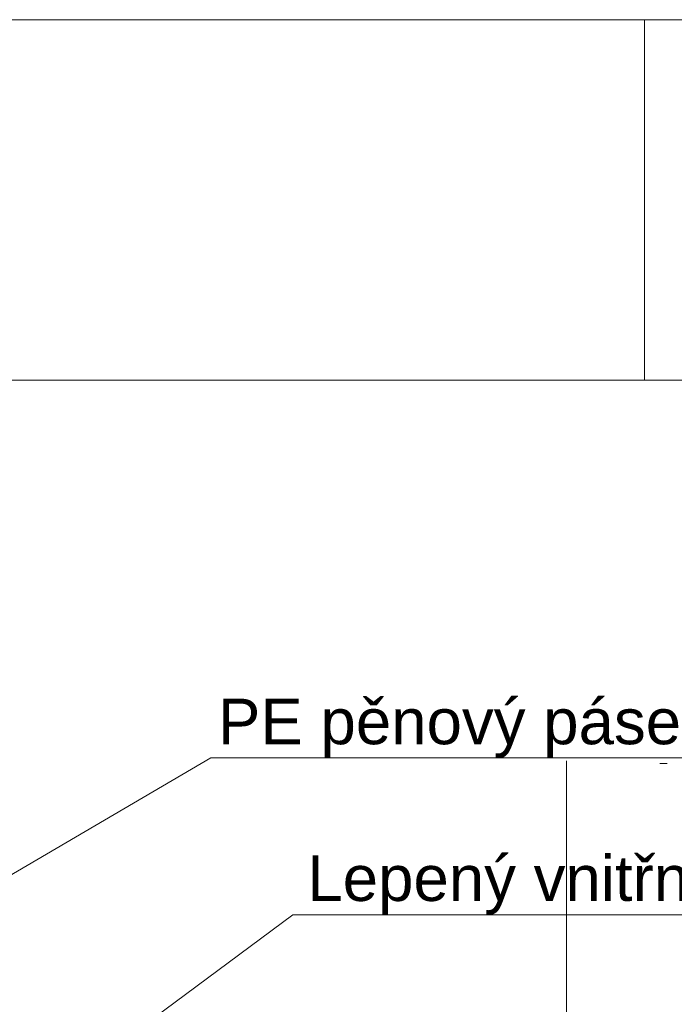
# Model space of a CAD drawing. Header units: millimetres. Extents: x -456324 to -444643, y 41194 to 44766.
# Tile 22 of 23: x -445067 to -444888, y 42923 to 43193. Entities that reach past the tile are written whole.
import ezdxf

# ---------------------------------------------------------------- set-up
doc = ezdxf.new("R2010")
doc.units = ezdxf.units.MM
doc.header["$MEASUREMENT"] = 0
doc.styles.add('GENEROVANÝ_STYL_1', font='txt')

msp = doc.modelspace()

# ---------------------------------------------------------------- linework, layer by layer
at = {"color": 154, "linetype": 'Continuous', "lineweight": 13}
for p, q in [((-444895.92, 43094.33), (-444895.92, 43193.33)), ((-445686.15, 43094.33), (-444664.16, 43094.33)), ((-445163.91, 42903.32), (-445015.05, 42990.55)), ((-445015.05, 42990.55), (-444812.84, 42990.55)), ((-444891.69, 42989), (-444889.69, 42989)), ((-445044.47, 42908.95), (-444992.51, 42947.5)), ((-444992.51, 42947.5), (-444990.51, 42947.5)), ((-444990.51, 42947.5), (-444816.31, 42947.5))]:
    msp.add_line(p, q, dxfattribs=at)
at = {"color": 48, "linetype": 'Continuous', "lineweight": 20, "true_color": 0x5a400a}
msp.add_line((-444917.39, 42910.92), (-444917.39, 42989.75), dxfattribs=at)
at = {"color": 154, "linetype": 'Continuous', "lineweight": 13}
msp.add_lwpolyline([(-445686.15, 43193.33), (-444664.16, 43193.33), (-444664.16, 41726.1), (-445686.15, 41726.1)], close=True, dxfattribs=at)

# ---------------------------------------------------------------- texts
at = {"color": 154, "linetype": 'Continuous', "lineweight": 13, "char_height": 12.5, "attachment_point": 7, "style": 'GENEROVANÝ_STYL_1'}
for s, insert in [('\\A1;{\\pql;\\fArial|b0|i0|c238|p38;PE pěnový pásek tl. 5 mm}', (-445013.05, 42990.55)), ('\\A1;{\\pql;\\fArial|b0|i0|c238|p38;Lepený vnitřní parapet}', (-444988.51, 42947.5))]:
    msp.add_mtext(s, dxfattribs=dict(at, insert=insert))

doc.saveas('drawing.dxf')
